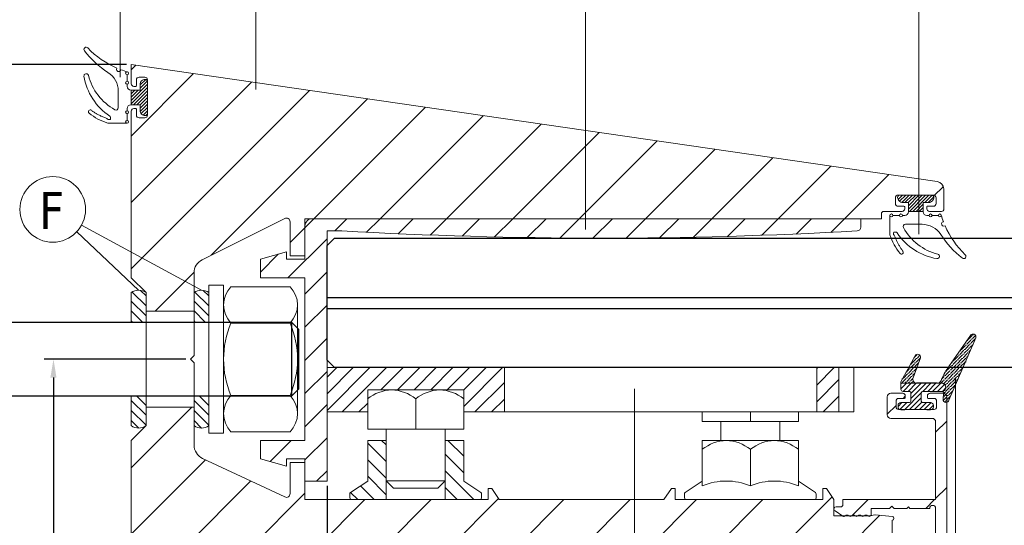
# Model space of a CAD drawing. Header units: millimetres. Extents: x 475 to 4940, y -52 to 2368.
# Tile 3 of 12: x 589 to 722, y 117 to 185. Entities that reach past the tile are written whole.
import ezdxf

# ---------------------------------------------------------------- set-up
doc = ezdxf.new("R2010")
doc.units = ezdxf.units.MM
doc.layers.get('0').update_dxf_attribs({"lineweight": 13})
for name, color, linetype, lineweight in [('CARTER INTERNO PICCOLO 27.6', 8, 'Continuous', 9), ('DADO FLANGIATO M8', 3, 'Continuous', 9), ('FISSAGGIO M10', 73, 'Continuous', 13), ('GUARNIZIONI', 7, 'Continuous', 9), ('INDICATORI', 7, 'Continuous', 5), ('PENSILINA MINI', 8, 'Continuous', 9), ('PLASTICA REGISTRO TRIANGOLARE MEDIA 75.3', 6, 'Continuous', 9), ('Quote', 5, 'Continuous', 9), ('VITE M8X8', 117, 'Continuous', 9)]:
    doc.layers.add(name, color=color, linetype=linetype, lineweight=lineweight)
doc.layers.add('DEFAULT', color=7, linetype='Continuous')
doc.layers.add('VETRO', color=140, linetype='Continuous')
doc.layers.add('PLASTICA L PICCOLA', color=1, linetype='Continuous', lineweight=9, true_color=0xff0000)
doc.styles.get("Standard").update_dxf_attribs({"font": 'TAHOMA.TTF'})
doc.styles.add('STANDARD-Tahoma', font='TAHOMA.TTF')
doc.dimstyles.new('Annotativa millimetri', dxfattribs={"dimscale": 0, "dimtxt": 5, "dimasz": 2.5, "dimexe": 1.25, "dimexo": 0.625, "dimtad": 1, "dimtoh": 1, "dimdec": 1, "dimtxsty": 'Standard', "dimcen": 2.5, "dimclrd": 256, "dimclre": 256, "dimclrt": 7, "dimadec": 0, "dimazin": 0, "dimtfac": 1, "dimtdec": 1, "dimtmove": 0, "dimatfit": 3, "dimfxl": 1, "dimarcsym": 0})

# ---------------------------------------------------------------- blocks, each defined once
blk = doc.blocks.new('*D10')
at = {"layer": 'Defpoints', "color": 0}
for p in [(604.27, 179.19), (582.15, 84.32), (604.25, 84.32)]:
    blk.add_point(p, dxfattribs=at)
at = {"layer": 'Quote', "lineweight": -2}
for p, q in [((603.64, 179.19), (580.9, 179.19)), ((582.15, 176.69), (582.15, 119.39)), ((582.15, 86.82), (582.15, 105.3)), ((603.63, 84.32), (580.9, 84.32))]:
    blk.add_line(p, q, dxfattribs=at)
at = {"layer": 'Quote'}
for points in [[(582.57, 176.69), (581.73, 176.69), (582.15, 179.19)], [(581.73, 86.82), (582.57, 86.82), (582.15, 84.32)]]:
    blk.add_solid(points, dxfattribs=at)
at = {"layer": 'Quote', "color": 7, "insert": (582.15, 112.34), "char_height": 5, "attachment_point": 5, "rotation": 90}
blk.add_mtext('94,9', dxfattribs=at)
blk = doc.blocks.new('*D11')
at = {"layer": 'Defpoints', "color": 0}
for p in [(593.74, 139.32), (612.27, 139.32), (604.25, 84.32)]:
    blk.add_point(p, dxfattribs=at)
at = {"layer": 'Quote', "lineweight": -2}
for p, q in [((611.64, 139.32), (592.49, 139.32)), ((593.74, 136.82), (593.74, 115.82)), ((593.74, 86.82), (593.74, 107.83)), ((603.63, 84.32), (592.49, 84.32))]:
    blk.add_line(p, q, dxfattribs=at)
at = {"layer": 'Quote'}
for points in [[(594.15, 136.82), (593.32, 136.82), (593.74, 139.32)], [(593.32, 86.82), (594.15, 86.82), (593.74, 84.32)]]:
    blk.add_solid(points, dxfattribs=at)
at = {"layer": 'Quote', "color": 7, "insert": (593.74, 111.82), "char_height": 5, "attachment_point": 5, "rotation": 90}
blk.add_mtext('55', dxfattribs=at)
blk = doc.blocks.new('*D13')
at = {"layer": 'Defpoints', "color": 0}
for p in [(630.77, 122.78), (714.65, 110.05), (630.77, 80.5)]:
    blk.add_point(p, dxfattribs=at)
at = {"layer": 'Quote', "lineweight": -2}
for p, q in [((630.77, 122.15), (630.77, 79.25)), ((714.65, 109.42), (714.65, 79.25)), ((633.27, 80.5), (643.78, 80.5)), ((712.15, 80.5), (657.84, 80.5))]:
    blk.add_line(p, q, dxfattribs=at)
at = {"layer": 'Quote'}
for points in [[(633.27, 80.91), (633.27, 80.08), (630.77, 80.5)], [(712.15, 80.08), (712.15, 80.91), (714.65, 80.5)]]:
    blk.add_solid(points, dxfattribs=at)
at = {"layer": 'Quote', "color": 7, "insert": (650.81, 80.5), "char_height": 5, "attachment_point": 5}
blk.add_mtext('83,9', dxfattribs=at)

msp = doc.modelspace()

# ---------------------------------------------------------------- hatches: boundary and pattern name
h = msp.add_hatch()
h.set_pattern_fill('ANSI31', color=256, scale=2, style=0)
h.set_pattern_definition([(45, (286.7656, -4.2996), (-4.49013, 4.49013), [])])
edge = h.paths.add_edge_path()
edge.add_line((606.27, 145.82), (606.27, 148.32))
edge.add_line((606.27, 148.32), (604.27, 150.32))
edge.add_line((604.27, 150.32), (604.27, 172.89))
edge.add_arc((604.62, 172.89), 0.35, 90, 180, ccw=False)
edge.add_line((604.62, 173.24), (604.87, 173.24))
edge.add_arc((604.87, 173.14), 0.1, 0.0001, 89.9999, ccw=False)
edge.add_line((604.97, 173.14), (604.97, 172.34))
edge.add_arc((605.32, 172.34), 0.35, 180, 270)
edge.add_line((605.32, 171.99), (606.12, 171.99))
edge.add_arc((606.12, 172.34), 0.35, 270, 360)
edge.add_line((606.47, 172.34), (606.47, 177.14))
edge.add_arc((606.12, 177.14), 0.35, 0, 90)
edge.add_line((606.12, 177.49), (605.32, 177.49))
edge.add_arc((605.32, 177.14), 0.35, 90, 180)
edge.add_line((604.97, 177.14), (604.97, 176.34))
edge.add_arc((604.87, 176.34), 0.1, 270, 360, ccw=False)
edge.add_line((604.87, 176.24), (604.62, 176.24))
edge.add_arc((604.62, 176.59), 0.35, 180.0001, 269.9999, ccw=False)
edge.add_line((604.27, 176.59), (604.27, 179.19))
edge.add_line((604.27, 179.19), (713.38, 163.35))
edge.add_arc((713.24, 162.37), 1, 0.5, 81.7404, ccw=False)
edge.add_line((714.24, 162.37), (714.26, 159.63))
edge.add_arc((713.96, 159.62), 0.3, -90, 0.5, ccw=False)
edge.add_line((713.96, 159.32), (712.31, 159.32))
edge.add_arc((712.31, 159.67), 0.35, 180, 270, ccw=False)
edge.add_line((711.96, 159.67), (711.96, 159.92))
edge.add_arc((712.06, 159.92), 0.1, 90, 180, ccw=False)
edge.add_line((712.06, 160.02), (712.86, 160.02))
edge.add_arc((712.86, 160.37), 0.35, 270, 360)
edge.add_line((713.21, 160.37), (713.21, 161.17))
edge.add_arc((712.86, 161.17), 0.35, 0, 90)
edge.add_line((712.86, 161.52), (708.06, 161.52))
edge.add_arc((708.06, 161.17), 0.35, 90, 180)
edge.add_line((707.71, 161.17), (707.71, 160.37))
edge.add_arc((708.06, 160.37), 0.35, 180, 270)
edge.add_line((708.06, 160.02), (708.86, 160.02))
edge.add_arc((708.86, 159.92), 0.1, 0, 90, ccw=False)
edge.add_line((708.96, 159.92), (708.96, 159.67))
edge.add_arc((708.61, 159.67), 0.35, -90, 0, ccw=False)
edge.add_line((708.61, 159.32), (706.11, 159.32))
edge.add_arc((706.11, 159.02), 0.3, 90.0001, 180)
edge.add_line((705.81, 159.02), (705.81, 158.32))
edge.add_line((705.81, 158.32), (627.77, 158.32))
edge.add_line((627.77, 158.32), (627.77, 153.32))
edge.add_line((627.77, 153.32), (625.77, 153.32))
edge.add_line((625.77, 153.32), (625.77, 157.91))
edge.add_arc((625.27, 157.91), 0.5, 360, 476.5459)
edge.add_line((625.04, 158.36), (613.87, 152.78))
edge.add_arc((614.77, 150.99), 2, 116.5459, 180)
edge.add_line((612.77, 150.99), (612.77, 145.82))
edge.add_line((612.77, 132.82), (612.77, 127.69))
edge.add_arc((614.77, 127.69), 2, 180, 244.8658)
edge.add_line((613.92, 125.88), (625.05, 120.66))
edge.add_arc((625.27, 121.11), 0.5, 244.8658, 360.0063)
edge.add_line((625.77, 121.11), (625.77, 125.32))
edge.add_line((625.77, 125.32), (627.77, 125.32))
edge.add_line((627.77, 125.32), (627.77, 120.32))
edge.add_line((627.77, 120.32), (652.58, 120.32))
edge.add_line((652.58, 120.32), (652.58, 121.82))
edge.add_line((652.58, 121.82), (653.08, 121.82))
edge.add_line((653.08, 121.82), (654.09, 120.32))
edge.add_line((654.09, 120.32), (676.37, 120.32))
edge.add_line((676.37, 120.32), (677.38, 121.82))
edge.add_line((677.38, 121.82), (677.88, 121.82))
edge.add_line((677.88, 121.82), (677.88, 120.32))
edge.add_line((677.88, 120.32), (697.88, 120.32))
edge.add_line((697.88, 120.32), (697.88, 121.82))
edge.add_line((697.88, 121.82), (698.38, 121.82))
edge.add_line((698.38, 121.82), (699.39, 120.32))
edge.add_line((699.39, 120.32), (699.39, 118.12))
edge.add_line((699.39, 118.12), (704.23, 118.12))
edge.add_line((704.23, 118.12), (704.29, 118.13))
edge.add_line((704.29, 118.13), (704.9, 118.24))
edge.add_line((704.9, 118.24), (704.98, 118.24))
edge.add_line((704.98, 118.24), (707.29, 118.01))
edge.add_arc((707.26, 117.76), 0.25, -90, 84.2929, ccw=False)
edge.add_line((707.26, 117.51), (707.26, 109.91))
edge.add_arc((707.26, 109.66), 0.25, -84.2929, 90, ccw=False)
edge.add_line((707.29, 109.41), (704.98, 109.18))
edge.add_line((704.98, 109.18), (704.9, 109.18))
edge.add_line((704.9, 109.18), (704.29, 109.29))
edge.add_line((704.29, 109.29), (704.23, 109.3))
edge.add_line((704.23, 109.3), (699.39, 109.3))
edge.add_line((699.39, 109.3), (699.4, 107.1))
edge.add_line((699.4, 107.1), (604.25, 84.32))
edge.add_line((604.25, 84.32), (604.26, 128.32))
edge.add_line((604.26, 128.32), (606.27, 130.32))
edge.add_line((606.27, 130.32), (606.27, 132.82))
edge.add_line((612.77, 132.82), (606.27, 132.82))
edge.add_line((612.77, 145.82), (606.27, 145.82))
h = msp.add_hatch()
h.set_pattern_fill('ANSI36', color=256, scale=2.5, angle=90)
h.set_pattern_definition([(45, (804.80954, 119.62887), (0.6076699, 0.1657282), [0.78125, -0.15625, 0, -0.15625])])
h.paths.add_polyline_path([(717.89, 142.55, -0.845098), (718.6, 142.2), (714.95, 133.77, -0.879618), (714.16, 133.86), (714.22, 134.78, 0.361136), (714.03, 134.95), (714.02, 134.95, 1.000621), (713.91, 136.05), (713.36, 136.05, 0.289354), (713.89, 136.44, -0.074437), (715.05, 138.44)])
h.paths.add_polyline_path([(710.36, 139.78, -0.85773), (711.11, 139.51), (710.12, 136.81, 0.544748), (710.58, 136.05), (708.46, 136.05), (708.46, 136.25)])
h = msp.add_hatch()
h.set_pattern_fill('ANSI31', color=256, scale=3.75, angle=90)
h.set_pattern_definition([(45, (804.80954, 119.62887), (0.3314563, -0.3314563), [])])
h.paths.add_polyline_path([(710.58, 136.05), (713.36, 136.05), (713.91, 136.05, -1.000621), (714.02, 134.95), (711.41, 134.95, 0.422161), (711.21, 134.75), (711.21, 133.65, 0.414214), (711.41, 133.45), (712.46, 133.45, -0.414214), (712.86, 133.05), (712.86, 132.85, -0.414214), (712.46, 132.45, 0.025002), (708.46, 132.45, -0.414214), (708.06, 132.85), (708.06, 133.05, -0.414214), (708.46, 133.45), (709.6, 133.45, 0.414214), (709.8, 133.65), (709.8, 134.75, 0.413582), (709.6, 134.95), (708.76, 134.95, -0.414213), (708.46, 135.25), (708.46, 136.05)])
h = msp.add_hatch()
h.set_pattern_fill('ANSI31', color=256, scale=2, style=0)
edge = h.paths.add_edge_path()
edge.add_line((709.47, 119.32), (709.27, 119.12))
edge.add_line((709.27, 119.12), (707.52, 119.12))
edge.add_line((707.52, 119.12), (707.22, 119.42))
edge.add_line((707.22, 119.42), (706.92, 119.12))
edge.add_line((706.92, 119.12), (704.44, 119.12))
edge.add_line((704.44, 119.12), (704.44, 118.33))
edge.add_arc((704.14, 118.33), 0.3, 270, 360, ccw=False)
edge.add_line((704.14, 118.03), (703.93, 118.12))
edge.add_arc((703.71, 117.91), 0.3, 45, 135)
edge.add_arc((703.29, 118.33), 0.3, 225, 315, ccw=False)
edge.add_arc((702.87, 117.91), 0.3, 45, 135)
edge.add_arc((702.44, 118.33), 0.3, 225, 315, ccw=False)
edge.add_arc((702.02, 117.91), 0.3, 45, 135)
edge.add_arc((701.59, 118.33), 0.3, 225, 315, ccw=False)
edge.add_arc((701.17, 117.91), 0.3, 45, 135)
edge.add_arc((700.74, 118.33), 0.3, 236.7641, 315, ccw=False)
edge.add_line((700.58, 118.08), (699.53, 118.77))
edge.add_arc((699.69, 119.02), 0.3, 90, 236.7641, ccw=False)
edge.add_line((699.69, 119.32), (700.3, 119.32))
edge.add_arc((700.3, 119.62), 0.3, 270, 359.9963)
edge.add_line((700.6, 119.62), (700.6, 120.32))
edge.add_line((700.6, 120.32), (713.15, 120.32))
edge.add_line((713.15, 120.32), (713.15, 130.8))
edge.add_arc((712.65, 130.8), 0.5, 0, 90)
edge.add_line((712.65, 131.3), (707.09, 131.3))
edge.add_arc((707.09, 131.8), 0.5, 180, 270, ccw=False)
edge.add_line((706.59, 131.8), (706.59, 134.2))
edge.add_arc((707.09, 134.2), 0.5, 90, 180, ccw=False)
edge.add_line((707.09, 134.7), (708.69, 134.7))
edge.add_arc((708.69, 134.35), 0.35, 0.0001, 89.9999, ccw=False)
edge.add_line((709.04, 134.35), (709.04, 134.1))
edge.add_arc((708.94, 134.1), 0.1, 270, 360, ccw=False)
edge.add_line((708.94, 134), (708.14, 134))
edge.add_arc((708.14, 133.65), 0.35, 90, 180)
edge.add_line((707.79, 133.65), (707.79, 132.85))
edge.add_arc((708.14, 132.85), 0.35, 180, 270)
edge.add_line((708.14, 132.5), (712.94, 132.5))
edge.add_arc((712.94, 132.85), 0.35, 270, 360)
edge.add_line((713.29, 132.85), (713.29, 133.65))
edge.add_arc((712.94, 133.65), 0.35, 0.0001, 89.9999)
edge.add_line((712.94, 134), (712.14, 134))
edge.add_arc((712.14, 134.1), 0.1, 180.0001, 269.9999, ccw=False)
edge.add_line((712.04, 134.1), (712.04, 134.35))
edge.add_arc((712.39, 134.35), 0.35, 90, 180, ccw=False)
edge.add_line((712.39, 134.7), (714.15, 134.7))
edge.add_arc((714.15, 134.2), 0.5, 0, 90, ccw=False)
edge.add_line((714.65, 134.2), (714.65, 110.1))
edge.add_arc((711.65, 110.1), 3, -90, 0, ccw=False)
edge.add_line((711.65, 107.1), (700.6, 107.1))
edge.add_line((700.6, 107.1), (700.6, 108))
edge.add_arc((700.3, 108), 0.3, 360, 450)
edge.add_line((700.3, 108.3), (699.6, 108.3))
edge.add_line((699.6, 108.3), (699.6, 108.69))
edge.add_line((699.6, 108.69), (700.58, 109.34))
edge.add_arc((700.74, 109.09), 0.3, 45, 123.2359, ccw=False)
edge.add_arc((701.17, 109.51), 0.3, 225, 315)
edge.add_arc((701.59, 109.09), 0.3, 45, 135, ccw=False)
edge.add_arc((702.02, 109.51), 0.3, 225, 315)
edge.add_arc((702.44, 109.09), 0.3, 45, 135, ccw=False)
edge.add_arc((702.87, 109.51), 0.3, 225, 315)
edge.add_arc((703.29, 109.09), 0.3, 45, 135, ccw=False)
edge.add_arc((703.71, 109.51), 0.3, 225, 315)
edge.add_line((703.93, 109.3), (704.14, 109.39))
edge.add_arc((704.14, 109.09), 0.3, 0, 90, ccw=False)
edge.add_line((704.44, 109.09), (704.44, 108.3))
edge.add_line((704.44, 108.3), (711.65, 108.3))
edge.add_arc((711.65, 109.8), 1.5, 270, 360)
edge.add_line((713.15, 109.8), (713.15, 119.12))
edge.add_arc((712.75, 119.12), 0.4, 0, 180)
edge.add_line((712.35, 119.12), (709.67, 119.12))
edge.add_line((709.67, 119.12), (709.47, 119.32))
at = {"layer": 'DADO FLANGIATO M8'}
h = msp.add_hatch(dxfattribs=at)
h.set_pattern_fill('ANSI31', color=256, scale=0.5, angle=90, style=0)
h.set_pattern_definition([(135, (1117.8258, 295.2195), (-1.122532, -1.122532), [])])
h.paths.add_polyline_path([(633.97, 121.29), (636.27, 122.82), (636.27, 128.32), (638.77, 128.32), (638.77, 120.32), (634.13, 120.32, 0.745181), (634.22, 120.81, -0.210261), (634, 120.82, -0.58341)])
h.paths.add_polyline_path([(646.77, 120.32), (646.77, 128.32), (649.27, 128.32), (649.27, 122.82), (651.57, 121.29, -0.589752), (651.53, 120.81, -0.196777), (651.32, 120.81, 0.798306), (651.43, 120.32)])
h.paths.add_polyline_path([(651.43, 120.32, -0.798306), (651.32, 120.81, 0.196777), (651.53, 120.81, -0.825541)])
h.paths.add_polyline_path([(651.43, 120.32, 0.825541), (651.53, 120.81, 0.589752), (651.57, 121.29), (651.69, 121.21), (651.69, 120.32)])
h.paths.add_polyline_path([(634.06, 120.33, -0.74529), (634, 120.82, 0.210261), (634.22, 120.81, -0.745181), (634.13, 120.32), (634.09, 120.32)])
h.paths.add_polyline_path([(633.85, 120.34), (633.85, 121.21), (633.97, 121.29, 0.58341), (634, 120.82, 0.74529), (634.06, 120.33)])
at = {"layer": 'GUARNIZIONI'}
h = msp.add_hatch(dxfattribs=at)
h.set_pattern_fill('ANSI31', color=256, scale=0.1, angle=180, style=0, pattern_type=2)
h.set_pattern_definition([(225, (651.79768, 294.6083), (-0.2245064, 0.2245064), [])])
h.paths.add_polyline_path([(604.27, 173.74), (604.27, 175.74), (605.47, 175.74), (605.47, 176.49), (605.47, 176.51), (605.47, 176.52), (605.47, 176.54), (605.47, 176.56), (605.47, 176.57), (605.47, 176.59), (605.47, 176.6), (605.48, 176.62), (605.48, 176.64), (605.48, 176.65), (605.49, 176.67), (605.49, 176.69), (605.5, 176.7), (605.5, 176.72), (605.51, 176.73), (605.52, 176.75), (605.52, 176.77), (605.53, 176.78), (605.54, 176.8), (605.54, 176.81), (605.55, 176.83), (605.56, 176.85), (605.57, 176.86), (605.58, 176.88), (605.59, 176.89), (605.6, 176.91), (605.61, 176.92), (605.62, 176.93), (605.63, 176.95), (605.65, 176.96), (605.66, 176.98), (605.67, 176.99), (605.68, 177), (605.7, 177.01), (605.71, 177.03), (605.72, 177.04), (605.74, 177.05), (605.75, 177.06), (605.77, 177.07), (605.78, 177.08), (605.8, 177.09), (605.81, 177.1), (605.83, 177.11), (605.84, 177.12), (605.86, 177.12), (605.88, 177.13), (605.89, 177.14), (605.91, 177.14), (605.92, 177.15), (605.94, 177.16), (605.96, 177.16), (605.97, 177.17), (605.99, 177.17), (606.01, 177.17), (606.02, 177.18), (606.04, 177.18), (606.05, 177.18), (606.07, 177.19), (606.09, 177.19), (606.1, 177.19), (606.12, 177.19), (606.13, 177.19), (606.15, 177.19), (606.17, 177.19), (606.17, 177.19), (606.18, 177.19), (606.19, 177.19), (606.19, 177.19), (606.2, 177.19), (606.21, 177.19), (606.21, 177.19), (606.22, 177.19), (606.23, 177.19), (606.23, 177.19), (606.24, 177.18), (606.25, 177.18), (606.26, 177.18), (606.26, 177.18), (606.27, 177.17), (606.28, 177.17), (606.28, 177.17), (606.29, 177.17), (606.3, 177.16), (606.3, 177.16), (606.31, 177.16), (606.32, 177.15), (606.32, 177.15), (606.33, 177.14), (606.34, 177.14), (606.34, 177.14), (606.35, 177.13), (606.36, 177.13), (606.36, 177.12), (606.37, 177.12), (606.37, 177.11), (606.38, 177.11), (606.38, 177.1), (606.39, 177.09), (606.39, 177.09), (606.4, 177.08), (606.4, 177.08), (606.41, 177.07), (606.41, 177.06), (606.42, 177.06), (606.42, 177.05), (606.43, 177.04), (606.43, 177.04), (606.43, 177.03), (606.44, 177.02), (606.44, 177.02), (606.44, 177.01), (606.44, 177), (606.45, 177), (606.45, 176.99), (606.45, 176.98), (606.45, 176.98), (606.46, 176.97), (606.46, 176.96), (606.46, 176.95), (606.46, 176.95), (606.46, 176.94), (606.46, 176.93), (606.46, 176.93), (606.46, 176.92), (606.47, 176.91), (606.47, 176.91), (606.47, 176.9), (606.47, 176.89), (606.47, 172.59), (606.47, 172.59), (606.47, 172.58), (606.47, 172.57), (606.46, 172.57), (606.46, 172.56), (606.46, 172.55), (606.46, 172.55), (606.46, 172.54), (606.46, 172.53), (606.46, 172.52), (606.46, 172.52), (606.45, 172.51), (606.45, 172.5), (606.45, 172.5), (606.45, 172.49), (606.44, 172.48), (606.44, 172.48), (606.44, 172.47), (606.44, 172.46), (606.43, 172.46), (606.43, 172.45), (606.43, 172.44), (606.42, 172.44), (606.42, 172.43), (606.41, 172.42), (606.41, 172.42), (606.4, 172.41), (606.4, 172.4), (606.39, 172.4), (606.39, 172.39), (606.38, 172.39), (606.38, 172.38), (606.37, 172.38), (606.37, 172.37), (606.36, 172.37), (606.36, 172.36), (606.35, 172.36), (606.34, 172.35), (606.34, 172.35), (606.33, 172.34), (606.32, 172.34), (606.32, 172.33), (606.31, 172.33), (606.3, 172.33), (606.3, 172.32), (606.29, 172.32), (606.28, 172.32), (606.28, 172.31), (606.27, 172.31), (606.26, 172.31), (606.26, 172.31), (606.25, 172.3), (606.24, 172.3), (606.23, 172.3), (606.23, 172.3), (606.22, 172.3), (606.21, 172.3), (606.21, 172.3), (606.2, 172.3), (606.19, 172.29), (606.19, 172.29), (606.18, 172.29), (606.17, 172.29), (606.17, 172.29), (606.15, 172.29), (606.13, 172.29), (606.12, 172.29), (606.1, 172.3), (606.09, 172.3), (606.07, 172.3), (606.05, 172.3), (606.04, 172.31), (606.02, 172.31), (606.01, 172.31), (605.99, 172.32), (605.97, 172.32), (605.96, 172.33), (605.94, 172.33), (605.92, 172.34), (605.91, 172.34), (605.89, 172.35), (605.88, 172.36), (605.86, 172.36), (605.84, 172.37), (605.83, 172.38), (605.81, 172.39), (605.8, 172.4), (605.78, 172.41), (605.77, 172.42), (605.75, 172.43), (605.74, 172.44), (605.72, 172.45), (605.71, 172.46), (605.7, 172.47), (605.68, 172.49), (605.67, 172.5), (605.66, 172.51), (605.65, 172.52), (605.63, 172.54), (605.62, 172.55), (605.61, 172.57), (605.6, 172.58), (605.59, 172.6), (605.58, 172.61), (605.57, 172.63), (605.56, 172.64), (605.55, 172.66), (605.54, 172.67), (605.54, 172.69), (605.53, 172.7), (605.52, 172.72), (605.52, 172.74), (605.51, 172.75), (605.5, 172.77), (605.5, 172.78), (605.49, 172.8), (605.49, 172.82), (605.48, 172.83), (605.48, 172.85), (605.48, 172.87), (605.47, 172.88), (605.47, 172.9), (605.47, 172.91), (605.47, 172.93), (605.47, 172.95), (605.47, 172.96), (605.47, 172.98), (605.47, 172.99), (605.47, 173.74)], flags=0)
h = msp.add_hatch(dxfattribs=at)
h.set_pattern_fill('ANSI31', color=256, scale=0.1, angle=270, style=0, pattern_type=2)
h.set_pattern_definition([(225, (830.3206, 206.85566), (0.2245064, -0.2245064), [])])
h.paths.add_polyline_path([(709.46, 159.32), (711.46, 159.32), (711.46, 160.52), (712.21, 160.52), (712.22, 160.52), (712.24, 160.52), (712.25, 160.53), (712.27, 160.53), (712.28, 160.53), (712.3, 160.53), (712.32, 160.53), (712.33, 160.54), (712.35, 160.54), (712.37, 160.54), (712.38, 160.55), (712.4, 160.55), (712.41, 160.56), (712.43, 160.56), (712.45, 160.57), (712.46, 160.57), (712.48, 160.58), (712.5, 160.59), (712.51, 160.59), (712.53, 160.6), (712.54, 160.61), (712.56, 160.62), (712.57, 160.63), (712.59, 160.64), (712.6, 160.65), (712.62, 160.66), (712.63, 160.67), (712.65, 160.68), (712.66, 160.69), (712.67, 160.7), (712.69, 160.72), (712.7, 160.73), (712.71, 160.74), (712.73, 160.76), (712.74, 160.77), (712.75, 160.78), (712.76, 160.8), (712.77, 160.81), (712.78, 160.83), (712.79, 160.84), (712.8, 160.86), (712.81, 160.87), (712.82, 160.89), (712.83, 160.9), (712.84, 160.92), (712.84, 160.93), (712.85, 160.95), (712.86, 160.97), (712.86, 160.98), (712.87, 161), (712.87, 161.02), (712.88, 161.03), (712.88, 161.05), (712.89, 161.06), (712.89, 161.08), (712.89, 161.1), (712.9, 161.11), (712.9, 161.13), (712.9, 161.15), (712.9, 161.16), (712.9, 161.18), (712.9, 161.19), (712.91, 161.21), (712.91, 161.22), (712.91, 161.23), (712.91, 161.24), (712.9, 161.24), (712.9, 161.25), (712.9, 161.26), (712.9, 161.26), (712.9, 161.27), (712.9, 161.28), (712.9, 161.29), (712.9, 161.29), (712.9, 161.3), (712.89, 161.31), (712.89, 161.31), (712.89, 161.32), (712.89, 161.33), (712.88, 161.33), (712.88, 161.34), (712.88, 161.35), (712.88, 161.36), (712.87, 161.36), (712.87, 161.37), (712.86, 161.38), (712.86, 161.38), (712.86, 161.39), (712.85, 161.39), (712.85, 161.4), (712.84, 161.41), (712.84, 161.41), (712.83, 161.42), (712.83, 161.42), (712.82, 161.43), (712.82, 161.44), (712.81, 161.44), (712.81, 161.45), (712.8, 161.45), (712.79, 161.46), (712.79, 161.46), (712.78, 161.47), (712.78, 161.47), (712.77, 161.48), (712.76, 161.48), (712.76, 161.48), (712.75, 161.49), (712.74, 161.49), (712.74, 161.49), (712.73, 161.5), (712.72, 161.5), (712.72, 161.5), (712.71, 161.51), (712.7, 161.51), (712.7, 161.51), (712.69, 161.51), (712.68, 161.51), (712.67, 161.52), (712.67, 161.52), (712.66, 161.52), (712.65, 161.52), (712.65, 161.52), (712.64, 161.52), (712.63, 161.52), (712.63, 161.52), (712.62, 161.52), (712.61, 161.52), (712.61, 161.52), (708.31, 161.52), (708.3, 161.52), (708.29, 161.52), (708.29, 161.52), (708.28, 161.52), (708.27, 161.52), (708.26, 161.52), (708.26, 161.52), (708.25, 161.52), (708.24, 161.52), (708.24, 161.52), (708.23, 161.51), (708.22, 161.51), (708.22, 161.51), (708.21, 161.51), (708.2, 161.51), (708.2, 161.5), (708.19, 161.5), (708.18, 161.5), (708.17, 161.49), (708.17, 161.49), (708.16, 161.49), (708.15, 161.48), (708.15, 161.48), (708.14, 161.48), (708.14, 161.47), (708.13, 161.47), (708.12, 161.46), (708.12, 161.46), (708.11, 161.45), (708.1, 161.45), (708.1, 161.44), (708.09, 161.44), (708.09, 161.43), (708.08, 161.42), (708.08, 161.42), (708.07, 161.41), (708.07, 161.41), (708.06, 161.4), (708.06, 161.39), (708.05, 161.39), (708.05, 161.38), (708.05, 161.38), (708.04, 161.37), (708.04, 161.36), (708.04, 161.36), (708.03, 161.35), (708.03, 161.34), (708.03, 161.33), (708.02, 161.33), (708.02, 161.32), (708.02, 161.31), (708.02, 161.31), (708.02, 161.3), (708.01, 161.29), (708.01, 161.29), (708.01, 161.28), (708.01, 161.27), (708.01, 161.26), (708.01, 161.26), (708.01, 161.25), (708.01, 161.24), (708.01, 161.24), (708.01, 161.23), (708.01, 161.22), (708.01, 161.21), (708.01, 161.19), (708.01, 161.18), (708.01, 161.16), (708.01, 161.15), (708.01, 161.13), (708.01, 161.11), (708.02, 161.1), (708.02, 161.08), (708.02, 161.06), (708.03, 161.05), (708.03, 161.03), (708.04, 161.02), (708.04, 161), (708.05, 160.98), (708.05, 160.97), (708.06, 160.95), (708.07, 160.93), (708.08, 160.92), (708.08, 160.9), (708.09, 160.89), (708.1, 160.87), (708.11, 160.86), (708.12, 160.84), (708.13, 160.83), (708.14, 160.81), (708.15, 160.8), (708.16, 160.78), (708.17, 160.77), (708.19, 160.76), (708.2, 160.74), (708.21, 160.73), (708.22, 160.72), (708.24, 160.7), (708.25, 160.69), (708.26, 160.68), (708.28, 160.67), (708.29, 160.66), (708.31, 160.65), (708.32, 160.64), (708.34, 160.63), (708.35, 160.62), (708.37, 160.61), (708.38, 160.6), (708.4, 160.59), (708.42, 160.59), (708.43, 160.58), (708.45, 160.57), (708.46, 160.57), (708.48, 160.56), (708.5, 160.56), (708.51, 160.55), (708.53, 160.55), (708.55, 160.54), (708.56, 160.54), (708.58, 160.54), (708.59, 160.53), (708.61, 160.53), (708.63, 160.53), (708.64, 160.53), (708.66, 160.53), (708.67, 160.52), (708.69, 160.52), (708.71, 160.52), (709.46, 160.52)], flags=0)
h = msp.add_hatch(dxfattribs=at)
h.set_pattern_fill('ANSI31', color=256, scale=0.3, angle=270, style=0)
h.set_pattern_definition([(315, (-116.1039, 204.813), (0.6735192, 0.6735192), [])])
h.paths.add_polyline_path([(606.27, 148.32), (606.27, 144.32), (604.27, 144.32), (604.27, 148.32, -0.327803)])
h.paths.add_polyline_path([(606.27, 134.32), (606.27, 130.32, -0.327803), (604.27, 130.32), (604.27, 134.32)])
h = msp.add_hatch(dxfattribs=at)
h.set_pattern_fill('ANSI31', color=256, scale=0.3, angle=270, style=0)
h.set_pattern_definition([(315, (-107.6039, 204.813), (0.6735192, 0.6735192), [])])
h.paths.add_polyline_path([(614.77, 148.32), (614.77, 144.32), (612.77, 144.32), (612.77, 148.32, -0.327803)])
h.paths.add_polyline_path([(614.77, 134.32), (614.77, 130.32, -0.327803), (612.77, 130.32), (612.77, 134.32)])
at = {"layer": 'PLASTICA L PICCOLA'}
h = msp.add_hatch(dxfattribs=at)
h.set_pattern_fill('ANSI31', color=256, style=0)
h.set_pattern_definition([(45, (356.3467, 24.882), (-2.245064, 2.245064), [])])
edge = h.paths.add_edge_path()
edge.add_line((630.77, 156.68), (632.76, 156.68))
edge.add_arc((667.73, 780.11), 624.42, 266.79001, 273.19638)
edge.add_arc((702.52, 157.17), 0.5, 273.1974, 360)
edge.add_line((703.02, 157.17), (703.02, 158.32))
edge.add_line((703.02, 158.32), (628.77, 158.32))
edge.add_arc((628.76, 157.33), 0.999, 89.8333, 179.9853)
edge.add_line((627.77, 157.33), (627.77, 152.83))
edge.add_line((627.77, 152.83), (625.27, 152.83))
edge.add_line((625.27, 152.83), (625.27, 153.83))
edge.add_line((625.27, 153.83), (621.77, 152.83))
edge.add_line((621.77, 152.83), (621.77, 150.33))
edge.add_line((621.77, 150.33), (627.77, 150.33))
edge.add_line((627.77, 150.33), (627.77, 128.32))
edge.add_line((627.77, 128.32), (621.77, 128.32))
edge.add_line((621.77, 128.32), (621.77, 125.82))
edge.add_line((621.77, 125.82), (625.27, 124.83))
edge.add_line((625.27, 124.83), (625.27, 125.82))
edge.add_line((625.27, 125.82), (627.77, 125.82))
edge.add_line((627.77, 125.82), (627.77, 122.78))
edge.add_line((627.77, 122.78), (630.77, 122.78))
edge.add_line((630.77, 122.78), (630.77, 156.68))
at = {"layer": 'PLASTICA REGISTRO TRIANGOLARE MEDIA 75.3'}
h = msp.add_hatch(dxfattribs=at)
h.set_pattern_fill('ANSI31', color=256, scale=0.5, style=0)
h.paths.add_polyline_path([(654.77, 138.17), (654.77, 132.17), (649.27, 132.17), (649.27, 135.17), (636.27, 135.17), (636.27, 132.17), (630.77, 132.17), (630.77, 138.17)])
h.paths.add_polyline_path([(700.07, 132.17), (697.07, 132.17), (697.07, 138.17), (700.07, 138.17)])

# ---------------------------------------------------------------- linework, layer by layer
for p, q in [((602.77, 193.72, -407.66), (602.77, 177.47, -407.66)), ((621.12, 193.72, -407.66), (621.12, 175.83, -407.66)), ((665.77, 193.72, -407.66), (665.77, 156.87, -407.66)), ((710.86, 193.72, -407.66), (710.86, 156.24, -407.66)), ((597.54, 157.47, -407.66), (613.76, 148.65, -407.66)), ((605.27, 148.65, -407.66), (596.88, 156.55, -407.66)), ((715.85, 57.27), (715.85, 136.79)), ((672.37, 57.27), (672.37, 135.28))]:
    msp.add_line(p, q)
at = {"color": 0, "elevation": -407.66}
for points in [[(708.46, 136.05), (708.46, 135.25), (708.46, 135.25, 0.414213), (708.76, 134.95), (709.6, 134.95, -0.414845), (709.8, 134.75), (709.8, 133.65, -0.414213), (709.6, 133.45), (708.46, 133.45), (708.46, 133.45, 0.414214), (708.06, 133.05), (708.06, 132.85, 0.414214), (708.46, 132.45, -0.025002), (712.46, 132.45, 0.414214), (712.86, 132.85), (712.86, 132.85), (712.86, 133.05), (712.86, 133.05, 0.414214), (712.46, 133.45), (712.46, 133.45), (711.41, 133.45, -0.414214), (711.21, 133.65), (711.21, 133.65), (711.21, 134.75), (711.21, 134.75, -0.414213), (711.41, 134.95), (713.91, 134.95, 1.104401), (713.91, 136.05), (713.36, 136.05, 0.289354), (713.89, 136.44, -0.074437), (715.05, 138.44), (717.88, 142.53, -0.864477), (718.6, 142.2), (714.95, 133.77, -0.879618), (714.16, 133.86), (714.22, 134.78, 0.368646), (714.02, 134.95)], [(710.12, 136.81, 0.544748), (710.58, 136.05), (708.46, 136.05), (708.46, 136.25), (710.36, 139.78, -0.85773), (711.11, 139.51), (710.12, 136.81)]]:
    msp.add_lwpolyline(points, format="xyb", dxfattribs=at)
at = {"layer": 'CARTER INTERNO PICCOLO 27.6'}
msp.add_lwpolyline([(713.15, 109.8), (713.15, 119.12, 1), (712.35, 119.12), (709.67, 119.12), (709.47, 119.32), (709.27, 119.12), (707.52, 119.12), (707.22, 119.42), (706.92, 119.12), (704.44, 119.12), (704.44, 118.33, -0.414214), (704.14, 118.03), (703.93, 118.12, 0.414214), (703.5, 118.12, -0.414214), (703.08, 118.12, 0.414214), (702.65, 118.12, -0.414213), (702.23, 118.12, 0.414214), (701.8, 118.12, -0.414214), (701.38, 118.12, 0.414214), (700.96, 118.12, -0.355278), (700.58, 118.08), (699.53, 118.77, -0.745133), (699.69, 119.32), (700.3, 119.32, 0.414195), (700.6, 119.62), (700.6, 120.32), (713.15, 120.32), (713.15, 130.8, 0.414213), (712.65, 131.3), (707.09, 131.3, -0.414213), (706.59, 131.8), (706.59, 134.2, -0.414214), (707.09, 134.7), (708.69, 134.7, -0.414213), (709.04, 134.35), (709.04, 134.1, -0.414213), (708.94, 134), (708.14, 134, 0.414213), (707.79, 133.65), (707.79, 132.85, 0.414213), (708.14, 132.5), (712.94, 132.5, 0.414213), (713.29, 132.85), (713.29, 133.65, 0.414213), (712.94, 134), (712.14, 134, -0.414213), (712.04, 134.1), (712.04, 134.35, -0.414213), (712.39, 134.7), (714.15, 134.7, -0.414214), (714.65, 134.2), (714.65, 110.1, -0.414214)], format="xyb", dxfattribs=at)
at = {"layer": 'DADO FLANGIATO M8', "elevation": -407.66}
for points in [[(646.77, 128.32), (649.27, 128.32), (649.27, 122.82), (651.57, 121.28, -0.248994), (651.69, 121.06), (651.69, 120.59, -0.413219), (651.44, 120.32), (634.09, 120.32), (634.06, 120.33, -0.374493), (633.85, 120.59), (633.85, 121.06, -0.248989), (633.96, 121.28), (636.27, 122.82)], [(681.57, 127.12, -0.151892), (684.82, 128.32, -0.151895), (688.07, 127.12), (688.07, 122.15, 0.20661), (681.57, 122.15), (681.57, 127.12), (681.57, 128.32), (684.78, 128.32)], [(691.36, 128.32), (694.57, 128.32), (694.57, 127.12), (694.57, 122.15, 0.20661), (688.07, 122.15)], [(694.57, 127.12, 0.151892), (691.32, 128.32, 0.151895), (688.07, 127.12)], [(694.57, 122.82), (696.87, 121.28, -0.248996), (696.99, 121.06)], [(679.26, 121.28, 0.248975), (679.15, 121.06)], [(679.15, 120.59, 0.374291), (679.36, 120.33, 0.032772), (679.39, 120.32), (696.74, 120.32, 0.413206), (696.99, 120.59)]]:
    msp.add_lwpolyline(points, format="xyb", dxfattribs=at)
for points in [[(636.27, 122.82), (636.27, 128.32), (638.77, 128.32)], [(638.77, 120.32), (638.77, 128.32)], [(646.77, 120.32), (646.77, 128.32)], [(691.3, 128.32), (684.84, 128.32)], [(681.57, 122.82), (679.26, 121.28)], [(679.15, 121.06), (679.15, 120.59)], [(696.99, 120.59), (696.99, 121.05)]]:
    msp.add_lwpolyline(points, dxfattribs=at)
at = {"layer": 'DEFAULT', "color": 0, "ltscale": 10, "elevation": -407.66}
msp.add_lwpolyline([(713.36, 136.05), (710.58, 136.05)], dxfattribs=at)
at = {"layer": 'FISSAGGIO M10'}
msp.add_line((626.77, 131.94, -407.66), (626.77, 146.67, -407.66), dxfattribs=at)
at = {"layer": 'FISSAGGIO M10', "linetype": 'ByBlock', "lineweight": -2}
for p, q in [((497.94, 144.32, -407.66), (625.94, 144.32, -407.66)), ((625.94, 134.32, -407.66), (497.94, 134.32, -407.66))]:
    msp.add_line(p, q, dxfattribs=at)
at = {"layer": 'FISSAGGIO M10'}
msp.add_lwpolyline([(614.77, 149.31), (614.77, 129.31), (616.77, 129.31), (616.77, 149.31)], close=True, dxfattribs=at)
for points in [[(617.77, 149.12, 0.407541), (617.77, 144.21, -0.407541)], [(617.77, 134.4), (625.77, 134.4, 0.203771), (625.77, 144.21), (617.77, 144.21, 0.203771)]]:
    msp.add_lwpolyline(points, format="xyb", close=True, dxfattribs=at)
for points in [[(625.77, 144.21, 0.407541), (625.77, 149.12), (617.77, 149.12)], [(617.77, 134.4, 0.407541), (617.77, 129.49), (625.77, 129.49, 0.407541), (625.77, 134.4)]]:
    msp.add_lwpolyline(points, format="xyb", dxfattribs=at)
at = {"layer": 'FISSAGGIO M10', "linetype": 'ByBlock', "lineweight": -2}
msp.add_lwpolyline([(626.94, 143.32), (625.94, 144.32), (625.94, 134.32), (626.94, 135.32)], close=True, dxfattribs=at)
at = {"layer": 'FISSAGGIO M10'}
msp.add_polyline3d([(616.77, 144.21, -407.66), (616.77, 146.67, -407.66), (616.77, 131.94, -407.66)], dxfattribs=at)
at = {"layer": 'GUARNIZIONI', "elevation": -407.66}
for points in [[(603.76, 178.2, -0.019793), (602.86, 178.5, -1.249428), (602.32, 178.71, -0.100892), (598.38, 181.45, 0.948964), (597.93, 181.06, 0.086545), (601.12, 178.14, -0.25605), (602.51, 175.61), (602.51, 175.61), (602.51, 173.34, -0.570725), (602.06, 173.08, -0.207461), (598.46, 177.74, 0.957196), (597.87, 177.61, 0.209102), (601.35, 172.23, -0.251604), (601.47, 172.02), (601.47, 171.84, -0.40996), (601.37, 171.74), (601.37, 171.74), (601.17, 171.74), (601.17, 171.74, -0.255513), (601.08, 171.79, 0.161143), (600.96, 171.89), (600.86, 171.92), (600.76, 171.97), (600.65, 172.01), (600.54, 172.05), (600.44, 172.1), (600.34, 172.14), (600.24, 172.19), (600.14, 172.23), (600.04, 172.28), (599.95, 172.33), (599.85, 172.38), (599.76, 172.43), (599.67, 172.48), (599.58, 172.53), (599.5, 172.58), (599.41, 172.63), (599.33, 172.68), (599.25, 172.73), (599.17, 172.79), (599.09, 172.84), (599.02, 172.9), (598.94, 172.95), (598.87, 173.01, 0.995684), (598.56, 172.62, 0.095029), (601.08, 171.26, 0.076834), (601.17, 171.24), (603.71, 171.24)], [(603.71, 176.54), (603.71, 176.24, 0.414214), (604.21, 175.74), (604.27, 175.74), (604.27, 173.74), (604.21, 173.74, 0.414214), (603.71, 173.24), (603.71, 172.94)], [(713.91, 158.82, 0.019793), (714.21, 157.92, 1.249428), (714.43, 157.38, 0.100892), (717.16, 153.44, -0.948964), (716.77, 152.99, -0.086545), (713.85, 156.18, 0.25605), (711.32, 157.57), (711.32, 157.57), (709.05, 157.57, 0.570725), (708.79, 157.12, 0.207461), (713.45, 153.52, -0.957196), (713.33, 152.93, -0.209102), (707.94, 156.41, 0.251604), (707.73, 156.52), (707.55, 156.52, 0.40996), (707.46, 156.42), (707.46, 156.42), (707.46, 156.22), (707.46, 156.22, 0.255513), (707.5, 156.14, -0.161143), (707.6, 156.02), (707.64, 155.92), (707.68, 155.81), (707.72, 155.71), (707.76, 155.6), (707.81, 155.5), (707.85, 155.4), (707.9, 155.3), (707.94, 155.2), (707.99, 155.1), (708.04, 155), (708.09, 154.91), (708.14, 154.82), (708.19, 154.73), (708.24, 154.64), (708.29, 154.55), (708.34, 154.47), (708.39, 154.39), (708.45, 154.3), (708.5, 154.23), (708.56, 154.15), (708.61, 154.07), (708.67, 154), (708.72, 153.93, -0.995684), (708.33, 153.62, -0.095029), (706.97, 156.13, -0.076834), (706.96, 156.22), (706.96, 158.77)], [(712.26, 158.77), (711.96, 158.77, -0.414214), (711.46, 159.27), (711.46, 159.32), (709.46, 159.32), (709.46, 159.27, -0.414214), (708.96, 158.77), (708.66, 158.77)]]:
    msp.add_lwpolyline(points, format="xyb", dxfattribs=at)
for points in [[(603.71, 177.81), (603.71, 176.94)], [(606.47, 172.59), (606.47, 176.89)], [(603.71, 172.54), (603.71, 171.64)], [(708.31, 161.52), (712.61, 161.52)], [(708.26, 158.77), (707.36, 158.77)], [(713.52, 158.77), (712.66, 158.77)]]:
    msp.add_lwpolyline(points, dxfattribs=at)
at = {"layer": 'GUARNIZIONI', "linetype": 'Continuous', "elevation": -407.66}
for points in [[(606.17, 172.29, -0.414214), (605.47, 172.99), (605.47, 172.99), (605.47, 173.74), (604.27, 173.74), (604.27, 175.74), (605.47, 175.74), (605.47, 176.49), (605.47, 176.49, -0.414214), (606.17, 177.19, -0.414213), (606.47, 176.89), (606.47, 172.59, -0.414214), (606.17, 172.29)], [(708.01, 161.22, 0.414214), (708.71, 160.52), (708.71, 160.52), (709.46, 160.52), (709.46, 159.32), (711.46, 159.32), (711.46, 160.52), (712.21, 160.52), (712.21, 160.52, 0.414214), (712.91, 161.22, 0.414213), (712.61, 161.52), (708.31, 161.52, 0.414214), (708.01, 161.22)]]:
    msp.add_lwpolyline(points, format="xyb", dxfattribs=at)
at = {"layer": 'GUARNIZIONI', "color": 0, "elevation": -407.66}
for points in [[(606.27, 148.32, 0.327803), (604.27, 148.32), (604.27, 144.32), (606.27, 144.32), (606.27, 148.32)], [(614.77, 148.32, 0.327803), (612.77, 148.32), (612.77, 144.32), (614.77, 144.32), (614.77, 148.32)], [(606.27, 130.32, -0.327803), (604.27, 130.32), (604.27, 134.32), (606.27, 134.32), (606.27, 130.32)], [(614.77, 130.32, -0.327803), (612.77, 130.32), (612.77, 134.32), (614.77, 134.32), (614.77, 130.32)]]:
    msp.add_lwpolyline(points, format="xyb", dxfattribs=at)
at = {"layer": 'GUARNIZIONI'}
for centre in [(603.71, 178.01, -407.66), (603.71, 176.74, -407.66), (603.71, 172.74, -407.66), (603.71, 171.44, -407.66), (707.16, 158.77, -407.66), (708.46, 158.77, -407.66), (712.46, 158.77, -407.66), (713.72, 158.77, -407.66)]:
    msp.add_circle(centre, 0.2, dxfattribs=at)
at = {"layer": 'INDICATORI', "color": 0}
msp.add_circle((593.64, 159.59, -407.66), 4.44, dxfattribs=at)
at = {"layer": 'PENSILINA MINI'}
for p, q in [((612.77, 145.82, -815.33), (606.27, 145.82, -815.33)), ((612.77, 132.82, -407.66), (606.27, 132.82, -407.66))]:
    msp.add_line(p, q, dxfattribs=at)
for points in [[(604.25, 84.32), (604.26, 128.32), (606.27, 130.32), (606.27, 148.32), (604.27, 150.32), (604.27, 172.89, -0.414213), (604.62, 173.24), (604.87, 173.24, -0.414213), (604.97, 173.14), (604.97, 172.34, 0.414213), (605.32, 171.99), (606.12, 171.99, 0.414213), (606.47, 172.34), (606.47, 177.14, 0.414213), (606.12, 177.49), (605.32, 177.49, 0.414213), (604.97, 177.14), (604.97, 176.34, -0.414213), (604.87, 176.24), (604.62, 176.24, -0.414213), (604.27, 176.59), (604.27, 179.19), (713.38, 163.35, -0.370112), (714.24, 162.37), (714.26, 159.63, -0.416772), (713.96, 159.32), (712.31, 159.32, -0.414213), (711.96, 159.67), (711.96, 159.92, -0.414214), (712.06, 160.02), (712.86, 160.02, 0.414214), (713.21, 160.37), (713.21, 161.17, 0.414214), (712.86, 161.52), (708.06, 161.52, 0.414214), (707.71, 161.17), (707.71, 160.37, 0.414213), (708.06, 160.02), (708.86, 160.02, -0.414213), (708.96, 159.92), (708.96, 159.67, -0.414213), (708.61, 159.32), (706.11, 159.32, 0.414213), (705.81, 159.02), (705.81, 158.32), (627.77, 158.32), (627.77, 153.32), (625.77, 153.32), (625.77, 157.91, 0.557427), (625.04, 158.36), (613.87, 152.78, 0.284169), (612.77, 150.99), (612.77, 139.82), (612.27, 139.32), (612.77, 138.82), (612.77, 127.69, 0.290838), (613.92, 125.88), (625.05, 120.66, 0.549417), (625.77, 121.11), (625.77, 125.32), (627.77, 125.32), (627.77, 120.32), (652.58, 120.32), (652.58, 121.82), (653.08, 121.82), (654.09, 120.32), (676.37, 120.32), (677.38, 121.82), (677.88, 121.82), (677.88, 120.32), (697.88, 120.32), (697.88, 121.82), (698.38, 121.82), (699.39, 120.32), (699.39, 118.12), (704.23, 118.12), (704.29, 118.13), (704.9, 118.24), (704.98, 118.24), (707.29, 118.01, -0.951397), (707.26, 117.51), (707.26, 109.91, -0.951397)], [(606.27, 145.82), (606.27, 148.32), (604.27, 150.32), (604.27, 172.89, -0.414213), (604.62, 173.24), (604.87, 173.24, -0.414213), (604.97, 173.14), (604.97, 172.34, 0.414213), (605.32, 171.99), (606.12, 171.99, 0.414213), (606.47, 172.34), (606.47, 177.14, 0.414213), (606.12, 177.49), (605.32, 177.49, 0.414213), (604.97, 177.14), (604.97, 176.34, -0.414213), (604.87, 176.24), (604.62, 176.24, -0.414213), (604.27, 176.59), (604.27, 179.19), (713.38, 163.35, -0.370112), (714.24, 162.37), (714.26, 159.63, -0.416772), (713.96, 159.32), (712.31, 159.32, -0.414213), (711.96, 159.67), (711.96, 159.92, -0.414214), (712.06, 160.02), (712.86, 160.02, 0.414214), (713.21, 160.37), (713.21, 161.17, 0.414214), (712.86, 161.52), (708.06, 161.52, 0.414214), (707.71, 161.17), (707.71, 160.37, 0.414213), (708.06, 160.02), (708.86, 160.02, -0.414213), (708.96, 159.92), (708.96, 159.67, -0.414213), (708.61, 159.32), (706.11, 159.32, 0.414213), (705.81, 159.02), (705.81, 158.32), (627.77, 158.32), (627.77, 153.32), (625.77, 153.32), (625.77, 157.91, 0.557427), (625.04, 158.36), (613.87, 152.78, 0.284169), (612.77, 150.99), (612.77, 145.82)], [(612.77, 132.82), (612.77, 127.69, 0.290838), (613.92, 125.88), (625.05, 120.66, 0.549417), (625.77, 121.11), (625.77, 125.32), (627.77, 125.32), (627.77, 120.32), (652.58, 120.32), (652.58, 121.82), (653.08, 121.82), (654.09, 120.32), (676.37, 120.32), (677.38, 121.82), (677.88, 121.82), (677.88, 120.32), (697.88, 120.32), (697.88, 121.82), (698.38, 121.82), (699.39, 120.32), (699.39, 118.12), (704.23, 118.12), (704.29, 118.13), (704.9, 118.24), (704.98, 118.24), (707.29, 118.01, -0.951397), (707.26, 117.51), (707.26, 109.91, -0.951397)]]:
    msp.add_lwpolyline(points, format="xyb", dxfattribs=at)
msp.add_lwpolyline([(604.25, 84.32), (604.26, 128.32), (606.27, 130.32), (606.27, 132.82)], dxfattribs=at)
at = {"layer": 'PLASTICA L PICCOLA'}
msp.add_lwpolyline([(630.77, 156.68), (632.76, 156.68, 0.02796), (702.54, 156.67, 0.397961), (703.02, 157.17), (703.02, 158.32), (628.77, 158.32, 0.414991), (627.77, 157.33), (627.77, 152.83), (625.27, 152.83), (625.27, 153.83), (621.77, 152.83), (621.77, 150.33), (627.77, 150.33), (627.77, 128.32), (621.77, 128.32), (621.77, 125.82), (625.27, 124.83), (625.27, 125.82), (627.77, 125.82), (627.77, 122.78), (630.77, 122.78)], format="xyb", close=True, dxfattribs=at)
at = {"layer": 'PLASTICA REGISTRO TRIANGOLARE MEDIA 75.3'}
for p, q in [((697.07, 138.17, -407.66), (654.77, 138.17, -407.66)), ((654.77, 132.17, -407.66), (697.07, 132.17, -407.66))]:
    msp.add_line(p, q, dxfattribs=at)
for points in [[(654.77, 138.17), (654.77, 132.17), (649.27, 132.17), (649.27, 135.17), (636.27, 135.17), (636.27, 132.17), (630.77, 132.17), (630.77, 138.17)], [(700.07, 132.17), (697.07, 132.17), (697.07, 138.17), (700.07, 138.17)]]:
    msp.add_lwpolyline(points, close=True, dxfattribs=at)
at = {"layer": 'PLASTICA REGISTRO TRIANGOLARE MEDIA 75.3', "elevation": -407.66}
msp.add_lwpolyline([(700.07, 138.17), (702.07, 138.17), (702.07, 132.17), (700.07, 132.17)], dxfattribs=at)
at = {"layer": 'VETRO'}
for p, q in [((630.77, 147.68, -407.66), (804.42, 147.68, -407.66)), ((630.77, 146.19, -407.66), (804.42, 146.19, -407.66))]:
    msp.add_line(p, q, dxfattribs=at)
at = {"layer": 'VETRO', "elevation": -815.33}
msp.add_lwpolyline([(804.42, 138.18), (631.77, 138.18), (630.77, 139.18), (630.77, 154.7), (631.77, 155.7), (804.42, 155.7)], dxfattribs=at)
at = {"layer": 'VITE M8X8'}
for p, q in [((639.52, 135.16, -407.66), (636.27, 135.16, -407.66)), ((636.27, 133.96, -407.66), (636.27, 135.16, -407.66)), ((646.02, 135.16, -407.66), (639.52, 135.16, -407.66)), ((649.27, 135.16, -407.66), (646.02, 135.16, -407.66)), ((649.27, 135.16, -407.66), (649.27, 133.96, -407.66)), ((636.27, 129.86, -407.66), (636.27, 133.96, -407.66)), ((642.77, 133.96, -407.66), (642.77, 129.86, -407.66)), ((649.27, 133.96, -407.66), (649.27, 129.86, -407.66)), ((681.57, 130.86, -407.66), (681.57, 132.17, -407.66)), ((688.07, 132.17, -407.66), (688.07, 130.86, -407.66)), ((694.57, 132.17, -407.66), (694.57, 130.86, -407.66)), ((688.07, 130.86, -407.66), (681.57, 130.86, -407.66)), ((684.07, 130.86, -407.66), (684.07, 130.86, -407.66)), ((684.07, 128.32, -407.66), (684.07, 130.86, -407.66)), ((694.57, 130.86, -407.66), (688.07, 130.86, -407.66)), ((692.07, 130.86, -407.66), (692.07, 130.86, -407.66)), ((692.07, 128.32, -407.66), (692.07, 130.86, -407.66)), ((642.77, 129.86, -407.66), (636.27, 129.86, -407.66)), ((638.77, 122.86, -407.66), (638.77, 129.86, -407.66)), ((649.27, 129.86, -407.66), (642.77, 129.86, -407.66)), ((646.77, 122.86, -407.66), (646.77, 129.86, -407.66)), ((639.77, 121.86, -407.66), (638.77, 122.86, -407.66)), ((638.77, 122.86, -407.66), (646.77, 122.86, -407.66)), ((646.77, 122.86, -407.66), (645.77, 121.86, -407.66)), ((639.77, 121.86, -407.66), (645.77, 121.86, -407.66))]:
    msp.add_line(p, q, dxfattribs=at)
for centre, start, end in [((639.83, 129.34, -407.66), 93.0441, 127.5911), ((639.21, 129.34, -407.66), 52.4086, 86.9563), ((646.33, 129.34, -407.66), 93.0437, 127.5914), ((645.71, 129.34, -407.66), 52.4089, 86.9559)]:
    msp.add_arc(centre, 5.84, start, end, dxfattribs=at)

# ---------------------------------------------------------------- texts
at = {"layer": 'INDICATORI', "color": 0, "insert": (591.79, 156.95, -407.66), "char_height": 5, "width": 4.1965, "attachment_point": 7, "style": 'STANDARD-Tahoma'}
msp.add_mtext('F', dxfattribs=at)

# ---------------------------------------------------------------- dimensions: what is measured, and where the dimension line sits
at = {"layer": 'Quote'}
dim = msp.add_linear_dim(base=(582.15, 84.32), p1=(604.27, 179.19, -407.66), p2=(604.25, 84.32), angle=90, dimstyle='Annotativa millimetri', override={"dimscale": 1, "dimtad": 0, "dimlfac": 1, "dimtxsty": 'Standard', "dimsah": 1, "dimtolj": 0}, dxfattribs=at)
dim.commit()
dim.dimension.update_dxf_attribs({"geometry": '*D10', "text_midpoint": (582.15, 112.34), "dimtype": 160})
dim = msp.add_linear_dim(base=(593.74, 139.32), p1=(604.25, 84.32), p2=(612.27, 139.32, -407.66), angle=90, dimstyle='Annotativa millimetri', override={"dimscale": 1, "dimtad": 0, "dimlfac": 1, "dimtxsty": 'Standard', "dimsah": 1, "dimtolj": 0}, dxfattribs=at)
dim.commit()
dim.dimension.update_dxf_attribs({"geometry": '*D11', "text_midpoint": (593.74, 111.82)})
dim = msp.add_linear_dim(base=(630.77, 80.5), p1=(714.65, 110.05), p2=(630.77, 122.78, -407.66), dimstyle='Annotativa millimetri', override={"dimscale": 1, "dimtad": 0, "dimlfac": 1, "dimtxsty": 'Standard', "dimsah": 1, "dimtolj": 0}, dxfattribs=at)
dim.commit()
dim.dimension.update_dxf_attribs({"geometry": '*D13', "text_midpoint": (650.81, 80.5), "dimtype": 160})

doc.saveas('drawing.dxf')
